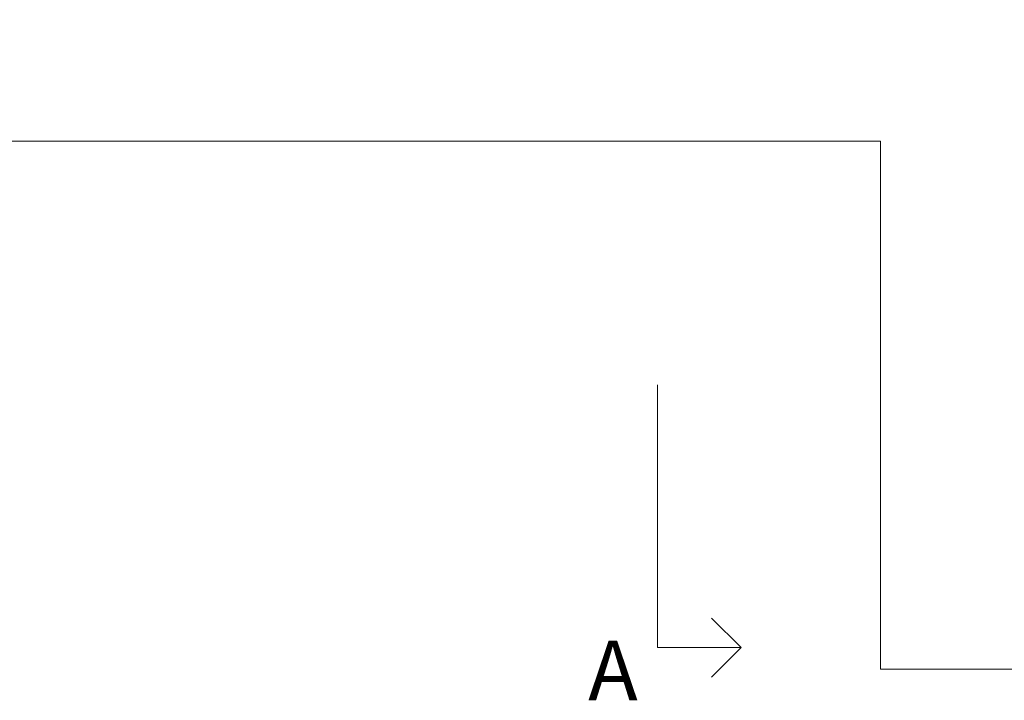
# Model space of a CAD drawing. Header units: millimetres. Extents: x -5207 to 173417, y -28809 to -6400.
# Tile 8 of 256: x -65 to 759, y -27603 to -27034. Entities that reach past the tile are written whole.
import ezdxf

# ---------------------------------------------------------------- set-up
doc = ezdxf.new("R2010")
doc.units = ezdxf.units.MM
doc.layers.add('mr_wym_białe', color=255, linetype='Continuous', lineweight=9)
doc.styles.get("Standard").update_dxf_attribs({"font": 'txt.shx'})

msp = doc.modelspace()

# ---------------------------------------------------------------- linework, layer by layer
at = {"layer": 'mr_wym_białe', "color": 7, "ltscale": 2}
msp.add_lwpolyline([(-2650.8122, -27135.4052), (-1518.8122, -27135.4052), (-1518.8122, -27445.4052), (-1025.8122, -27445.4052), (-1025.8122, -27135.4052), (655.1878, -27135.4052), (655.1878, -27577.4052), (1821.1878, -27577.4052), (1821.1878, -26397.4052), (1935.1878, -26397.4052), (1935.1878, -25830.4052), (1823.1878, -25830.4052), (1823.1878, -24643.4052), (809.1878, -24643.4052), (809.1878, -23968.4052), (-708.8122, -23968.4052), (-708.8122, -24665.4052), (-1813.8122, -24665.4052), (-1813.8122, -23973.4052), (-3333.8122, -23973.4052), (-3333.8122, -24646.4052), (-4351.8122, -24646.4052), (-4351.8122, -25285.4052)], dxfattribs=at)
at = {"layer": 'mr_wym_białe', "color": 7}
for points in [[(468.4422, -27339.3515), (468.4422, -27559.3429), (538.4422, -27559.3429)], [(538.4422, -27559.3429), (513.6934, -27534.5942)], [(538.4422, -27559.3429), (513.6934, -27584.0916)]]:
    msp.add_lwpolyline(points, dxfattribs=at)

# ---------------------------------------------------------------- texts
at = {"layer": 'mr_wym_białe', "color": 7, "insert": (410.3874, -27603.4935), "char_height": 50, "attachment_point": 7}
msp.add_mtext_dynamic_manual_height_columns('A', width=67.047612, gutter_width=12.5, heights=[0], dxfattribs=at)

doc.saveas('drawing.dxf')
